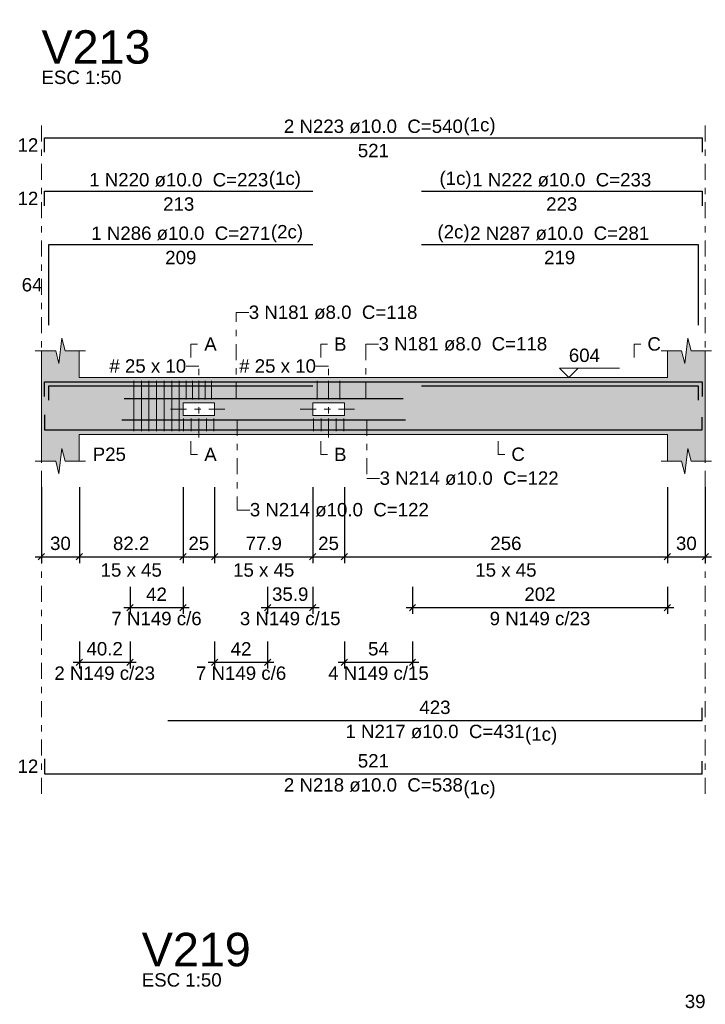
# Model space of a CAD drawing. Header units: millimetres. Extents: x 0 to 119, y 0 to 84.
# Tile 17 of 30: x 60 to 71, y 43 to 58. Entities that reach past the tile are written whole.
import ezdxf

# ---------------------------------------------------------------- set-up
doc = ezdxf.new("R2010")
doc.units = ezdxf.units.MM
doc.header["$MEASUREMENT"] = 0
doc.linetypes.add('DASHDOT', pattern=[2.54, 1.27, -0.635, 0, -0.635])
doc.linetypes.add('NULL', pattern=[0])
doc.layers.get('0').update_dxf_attribs({"lineweight": 18})
for name, color, linetype, lineweight in [('Descrição da armadura', 7, 'Continuous', 0), ('DT-Arm complementar', 5, 'Continuous', 5), ('DT-Barras na forma', 2, 'Continuous', 30), ('DT-Barras rebatidas', 2, 'Continuous', 30), ('DT-Cotas', 9, 'Continuous', 5), ('DT-Forma', 5, 'Continuous', 5), ('DT-Hachura forma vigas', 254, 'Continuous', 5), ('DT-Pontilhado', 9, 'DASHDOT', 5), ('DT-Textos', 7, 'Continuous', 5), ('DT-Título', 3, 'Continuous', 20), ('Textos armaduras', 7, 'Continuous', 0)]:
    doc.layers.add(name, color=color, linetype=linetype, lineweight=lineweight)
doc.styles.add('Arial', font='txt')
doc.dimstyles.new('UM_50.000000', dxfattribs={"dimtxt": 0.18, "dimasz": 0.1, "dimexe": 0.1, "dimexo": 0.2, "dimgap": 0, "dimtad": 1, "dimtih": 1, "dimtoh": 1, "dimdec": 1, "dimlfac": 50, "dimzin": 0, "dimdsep": 46, "dimtxsty": 'Standard', "dimcen": 0.09, "dimdle": 0.1, "dimadec": 1, "dimazin": 2, "dimtfac": 1, "dimtdec": 4, "dimtofl": 0, "dimtmove": 0, "dimatfit": 3, "dimfxl": 1, "dimtolj": 1, "dimarcsym": 0})

# ---------------------------------------------------------------- blocks, each defined once
blk = doc.blocks.new('_Oblique')
at = {"color": 0, "linetype": 'ByBlock', "lineweight": -2}
blk.add_line((-0.5, -0.5), (0.5, 0.5), dxfattribs=at)
blk = doc.blocks.new('*D131')
at = {"layer": 'Defpoints', "color": 0}
for p in [(60.349, 51.131), (60.949, 51.131), (60.949, 49.826)]:
    blk.add_point(p, dxfattribs=at)
at = {"layer": 'DT-Cotas', "color": 0, "lineweight": -2}
for p, q in [((60.349, 50.931), (60.349, 49.726)), ((60.949, 50.931), (60.949, 49.726)), ((60.249, 49.826), (61.049, 49.826))]:
    blk.add_line(p, q, dxfattribs=at)
at = {"layer": 'DT-Cotas', "color": 0, "lineweight": -2, "xscale": 0.1, "yscale": 0.1, "zscale": 0.1, "rotation": 180}
blk.add_blockref('_Oblique', (60.349, 49.826), dxfattribs=at)
at = {"layer": 'DT-Cotas', "color": 0, "lineweight": -2, "xscale": 0.1, "yscale": 0.1, "zscale": 0.1}
blk.add_blockref('_Oblique', (60.949, 49.826), dxfattribs=at)
at = {"layer": 'DT-Cotas', "color": 7, "insert": (60.649, 50.038), "char_height": 0.2118, "attachment_point": 5, "rotation": 0.0057, "style": 'Arial'}
blk.add_mtext('\\A1;30', dxfattribs=at)
blk = doc.blocks.new('*D132')
at = {"layer": 'Defpoints', "color": 0}
for p in [(60.949, 51.131), (62.592, 51.131), (62.592, 49.826)]:
    blk.add_point(p, dxfattribs=at)
at = {"layer": 'DT-Cotas', "color": 0, "lineweight": -2}
for p, q in [((60.949, 50.931), (60.949, 49.726)), ((62.592, 50.931), (62.592, 49.726)), ((60.849, 49.826), (62.692, 49.826))]:
    blk.add_line(p, q, dxfattribs=at)
at = {"layer": 'DT-Cotas', "color": 0, "lineweight": -2, "xscale": 0.1, "yscale": 0.1, "zscale": 0.1, "rotation": 180}
blk.add_blockref('_Oblique', (60.949, 49.826), dxfattribs=at)
at = {"layer": 'DT-Cotas', "color": 0, "lineweight": -2, "xscale": 0.1, "yscale": 0.1, "zscale": 0.1}
blk.add_blockref('_Oblique', (62.592, 49.826), dxfattribs=at)
at = {"layer": 'DT-Cotas', "color": 7, "insert": (61.77, 50.038), "char_height": 0.2118, "attachment_point": 5, "rotation": 0.0057, "style": 'Arial'}
blk.add_mtext('\\A1;82.2', dxfattribs=at)
blk = doc.blocks.new('*D133')
at = {"layer": 'Defpoints', "color": 0}
for p in [(62.592, 51.131), (63.092, 51.131), (63.092, 49.826)]:
    blk.add_point(p, dxfattribs=at)
at = {"layer": 'DT-Cotas', "color": 0, "lineweight": -2}
for p, q in [((62.592, 50.931), (62.592, 49.726)), ((63.092, 50.931), (63.092, 49.726)), ((62.492, 49.826), (63.192, 49.826))]:
    blk.add_line(p, q, dxfattribs=at)
at = {"layer": 'DT-Cotas', "color": 0, "lineweight": -2, "xscale": 0.1, "yscale": 0.1, "zscale": 0.1, "rotation": 180}
blk.add_blockref('_Oblique', (62.592, 49.826), dxfattribs=at)
at = {"layer": 'DT-Cotas', "color": 0, "lineweight": -2, "xscale": 0.1, "yscale": 0.1, "zscale": 0.1}
blk.add_blockref('_Oblique', (63.092, 49.826), dxfattribs=at)
at = {"layer": 'DT-Cotas', "color": 7, "insert": (62.842, 50.038), "char_height": 0.2118, "attachment_point": 5, "rotation": 0.0057, "style": 'Arial'}
blk.add_mtext('\\A1;25', dxfattribs=at)
blk = doc.blocks.new('*D134')
at = {"layer": 'Defpoints', "color": 0}
for p in [(63.092, 51.131), (64.649, 51.131), (64.649, 49.826)]:
    blk.add_point(p, dxfattribs=at)
at = {"layer": 'DT-Cotas', "color": 0, "lineweight": -2}
for p, q in [((63.092, 50.931), (63.092, 49.726)), ((64.649, 50.931), (64.649, 49.726)), ((62.992, 49.826), (64.749, 49.826))]:
    blk.add_line(p, q, dxfattribs=at)
at = {"layer": 'DT-Cotas', "color": 0, "lineweight": -2, "xscale": 0.1, "yscale": 0.1, "zscale": 0.1, "rotation": 180}
blk.add_blockref('_Oblique', (63.092, 49.826), dxfattribs=at)
at = {"layer": 'DT-Cotas', "color": 0, "lineweight": -2, "xscale": 0.1, "yscale": 0.1, "zscale": 0.1}
blk.add_blockref('_Oblique', (64.649, 49.826), dxfattribs=at)
at = {"layer": 'DT-Cotas', "color": 7, "insert": (63.871, 50.038), "char_height": 0.2118, "attachment_point": 5, "rotation": 0.0057, "style": 'Arial'}
blk.add_mtext('\\A1;77.9', dxfattribs=at)
blk = doc.blocks.new('*D135')
at = {"layer": 'Defpoints', "color": 0}
for p in [(64.649, 51.131), (65.149, 51.131), (65.149, 49.826)]:
    blk.add_point(p, dxfattribs=at)
at = {"layer": 'DT-Cotas', "color": 0, "lineweight": -2}
for p, q in [((64.649, 50.931), (64.649, 49.726)), ((65.149, 50.931), (65.149, 49.726)), ((64.549, 49.826), (65.249, 49.826))]:
    blk.add_line(p, q, dxfattribs=at)
at = {"layer": 'DT-Cotas', "color": 0, "lineweight": -2, "xscale": 0.1, "yscale": 0.1, "zscale": 0.1, "rotation": 180}
blk.add_blockref('_Oblique', (64.649, 49.826), dxfattribs=at)
at = {"layer": 'DT-Cotas', "color": 0, "lineweight": -2, "xscale": 0.1, "yscale": 0.1, "zscale": 0.1}
blk.add_blockref('_Oblique', (65.149, 49.826), dxfattribs=at)
at = {"layer": 'DT-Cotas', "color": 7, "insert": (64.899, 50.038), "char_height": 0.2118, "attachment_point": 5, "rotation": 0.0057, "style": 'Arial'}
blk.add_mtext('\\A1;25', dxfattribs=at)
blk = doc.blocks.new('*D136')
at = {"layer": 'Defpoints', "color": 0}
for p in [(65.149, 51.131), (70.269, 51.131), (70.269, 49.826)]:
    blk.add_point(p, dxfattribs=at)
at = {"layer": 'DT-Cotas', "color": 0, "lineweight": -2}
for p, q in [((65.149, 50.931), (65.149, 49.726)), ((70.269, 50.931), (70.269, 49.726)), ((65.049, 49.826), (70.369, 49.826))]:
    blk.add_line(p, q, dxfattribs=at)
at = {"layer": 'DT-Cotas', "color": 0, "lineweight": -2, "xscale": 0.1, "yscale": 0.1, "zscale": 0.1, "rotation": 180}
blk.add_blockref('_Oblique', (65.149, 49.826), dxfattribs=at)
at = {"layer": 'DT-Cotas', "color": 0, "lineweight": -2, "xscale": 0.1, "yscale": 0.1, "zscale": 0.1}
blk.add_blockref('_Oblique', (70.269, 49.826), dxfattribs=at)
at = {"layer": 'DT-Cotas', "color": 7, "insert": (67.709, 50.038), "char_height": 0.2118, "attachment_point": 5, "rotation": 0.0057, "style": 'Arial'}
blk.add_mtext('\\A1;256', dxfattribs=at)
blk = doc.blocks.new('*D137')
at = {"layer": 'Defpoints', "color": 0}
for p in [(70.269, 51.131), (70.869, 51.131), (70.869, 49.826)]:
    blk.add_point(p, dxfattribs=at)
at = {"layer": 'DT-Cotas', "color": 0, "lineweight": -2}
for p, q in [((70.269, 50.931), (70.269, 49.726)), ((70.869, 50.931), (70.869, 49.726)), ((70.169, 49.826), (70.969, 49.826))]:
    blk.add_line(p, q, dxfattribs=at)
at = {"layer": 'DT-Cotas', "color": 0, "lineweight": -2, "xscale": 0.1, "yscale": 0.1, "zscale": 0.1, "rotation": 180}
blk.add_blockref('_Oblique', (70.269, 49.826), dxfattribs=at)
at = {"layer": 'DT-Cotas', "color": 0, "lineweight": -2, "xscale": 0.1, "yscale": 0.1, "zscale": 0.1}
blk.add_blockref('_Oblique', (70.869, 49.826), dxfattribs=at)
at = {"layer": 'DT-Cotas', "color": 7, "insert": (70.569, 50.038), "char_height": 0.2118, "attachment_point": 5, "rotation": 0.0057, "style": 'Arial'}
blk.add_mtext('\\A1;30', dxfattribs=at)
blk = doc.blocks.new('*D150')
at = {"layer": 'Defpoints', "color": 0}
for p in [(61.752, 49.551), (62.592, 49.551), (62.592, 49.021)]:
    blk.add_point(p, dxfattribs=at)
at = {"layer": 'DT-Cotas', "color": 0, "lineweight": -2}
for p, q in [((61.752, 49.351), (61.752, 48.921)), ((62.592, 49.351), (62.592, 48.921)), ((61.652, 49.021), (62.692, 49.021))]:
    blk.add_line(p, q, dxfattribs=at)
at = {"layer": 'DT-Cotas', "color": 0, "lineweight": -2, "xscale": 0.1, "yscale": 0.1, "zscale": 0.1, "rotation": 180}
blk.add_blockref('_Oblique', (61.752, 49.021), dxfattribs=at)
at = {"layer": 'DT-Cotas', "color": 0, "lineweight": -2, "xscale": 0.1, "yscale": 0.1, "zscale": 0.1}
blk.add_blockref('_Oblique', (62.592, 49.021), dxfattribs=at)
at = {"layer": 'DT-Cotas', "color": 7, "insert": (62.172, 49.233), "char_height": 0.2118, "attachment_point": 5, "rotation": 0.0057, "style": 'Arial'}
blk.add_mtext('\\A1;42', dxfattribs=at)
blk = doc.blocks.new('*D151')
at = {"layer": 'Defpoints', "color": 0}
for p in [(60.949, 48.685), (61.752, 48.685), (61.752, 48.156)]:
    blk.add_point(p, dxfattribs=at)
at = {"layer": 'DT-Cotas', "color": 0, "lineweight": -2}
for p, q in [((60.949, 48.485), (60.949, 48.056)), ((61.752, 48.485), (61.752, 48.056)), ((60.849, 48.156), (61.852, 48.156))]:
    blk.add_line(p, q, dxfattribs=at)
at = {"layer": 'DT-Cotas', "color": 0, "lineweight": -2, "xscale": 0.1, "yscale": 0.1, "zscale": 0.1, "rotation": 180}
blk.add_blockref('_Oblique', (60.949, 48.156), dxfattribs=at)
at = {"layer": 'DT-Cotas', "color": 0, "lineweight": -2, "xscale": 0.1, "yscale": 0.1, "zscale": 0.1}
blk.add_blockref('_Oblique', (61.752, 48.156), dxfattribs=at)
at = {"layer": 'DT-Cotas', "color": 7, "insert": (61.35, 48.368), "char_height": 0.2118, "attachment_point": 5, "rotation": 0.0057, "style": 'Arial'}
blk.add_mtext('\\A1;40.2', dxfattribs=at)
blk = doc.blocks.new('*D152')
at = {"layer": 'Defpoints', "color": 0}
for p in [(63.092, 48.685), (63.932, 48.685), (63.932, 48.156)]:
    blk.add_point(p, dxfattribs=at)
at = {"layer": 'DT-Cotas', "color": 0, "lineweight": -2}
for p, q in [((63.092, 48.485), (63.092, 48.056)), ((63.932, 48.485), (63.932, 48.056)), ((62.992, 48.156), (64.032, 48.156))]:
    blk.add_line(p, q, dxfattribs=at)
at = {"layer": 'DT-Cotas', "color": 0, "lineweight": -2, "xscale": 0.1, "yscale": 0.1, "zscale": 0.1, "rotation": 180}
blk.add_blockref('_Oblique', (63.092, 48.156), dxfattribs=at)
at = {"layer": 'DT-Cotas', "color": 0, "lineweight": -2, "xscale": 0.1, "yscale": 0.1, "zscale": 0.1}
blk.add_blockref('_Oblique', (63.932, 48.156), dxfattribs=at)
at = {"layer": 'DT-Cotas', "color": 7, "insert": (63.512, 48.368), "char_height": 0.2118, "attachment_point": 5, "rotation": 0.0057, "style": 'Arial'}
blk.add_mtext('\\A1;42', dxfattribs=at)
blk = doc.blocks.new('*D153')
at = {"layer": 'Defpoints', "color": 0}
for p in [(63.932, 49.551), (64.649, 49.551), (64.649, 49.021)]:
    blk.add_point(p, dxfattribs=at)
at = {"layer": 'DT-Cotas', "color": 0, "lineweight": -2}
for p, q in [((63.932, 49.351), (63.932, 48.921)), ((64.649, 49.351), (64.649, 48.921)), ((63.832, 49.021), (64.749, 49.021))]:
    blk.add_line(p, q, dxfattribs=at)
at = {"layer": 'DT-Cotas', "color": 0, "lineweight": -2, "xscale": 0.1, "yscale": 0.1, "zscale": 0.1, "rotation": 180}
blk.add_blockref('_Oblique', (63.932, 49.021), dxfattribs=at)
at = {"layer": 'DT-Cotas', "color": 0, "lineweight": -2, "xscale": 0.1, "yscale": 0.1, "zscale": 0.1}
blk.add_blockref('_Oblique', (64.649, 49.021), dxfattribs=at)
at = {"layer": 'DT-Cotas', "color": 7, "insert": (64.291, 49.233), "char_height": 0.2118, "attachment_point": 5, "rotation": 0.0057, "style": 'Arial'}
blk.add_mtext('\\A1;35.9', dxfattribs=at)
blk = doc.blocks.new('*D154')
at = {"layer": 'Defpoints', "color": 0}
for p in [(65.149, 48.685), (66.229, 48.685), (66.229, 48.156)]:
    blk.add_point(p, dxfattribs=at)
at = {"layer": 'DT-Cotas', "color": 0, "lineweight": -2}
for p, q in [((65.149, 48.485), (65.149, 48.056)), ((66.229, 48.485), (66.229, 48.056)), ((65.049, 48.156), (66.329, 48.156))]:
    blk.add_line(p, q, dxfattribs=at)
at = {"layer": 'DT-Cotas', "color": 0, "lineweight": -2, "xscale": 0.1, "yscale": 0.1, "zscale": 0.1, "rotation": 180}
blk.add_blockref('_Oblique', (65.149, 48.156), dxfattribs=at)
at = {"layer": 'DT-Cotas', "color": 0, "lineweight": -2, "xscale": 0.1, "yscale": 0.1, "zscale": 0.1}
blk.add_blockref('_Oblique', (66.229, 48.156), dxfattribs=at)
at = {"layer": 'DT-Cotas', "color": 7, "insert": (65.689, 48.368), "char_height": 0.2118, "attachment_point": 5, "rotation": 0.0057, "style": 'Arial'}
blk.add_mtext('\\A1;54', dxfattribs=at)
blk = doc.blocks.new('*D155')
at = {"layer": 'Defpoints', "color": 0}
for p in [(66.229, 49.551), (70.269, 49.551), (70.269, 49.021)]:
    blk.add_point(p, dxfattribs=at)
at = {"layer": 'DT-Cotas', "color": 0, "lineweight": -2}
for p, q in [((66.229, 49.351), (66.229, 48.921)), ((70.269, 49.351), (70.269, 48.921)), ((66.129, 49.021), (70.369, 49.021))]:
    blk.add_line(p, q, dxfattribs=at)
at = {"layer": 'DT-Cotas', "color": 0, "lineweight": -2, "xscale": 0.1, "yscale": 0.1, "zscale": 0.1, "rotation": 180}
blk.add_blockref('_Oblique', (66.229, 49.021), dxfattribs=at)
at = {"layer": 'DT-Cotas', "color": 0, "lineweight": -2, "xscale": 0.1, "yscale": 0.1, "zscale": 0.1}
blk.add_blockref('_Oblique', (70.269, 49.021), dxfattribs=at)
at = {"layer": 'DT-Cotas', "color": 7, "insert": (68.249, 49.233), "char_height": 0.2118, "attachment_point": 5, "rotation": 0.0057, "style": 'Arial'}
blk.add_mtext('\\A1;202', dxfattribs=at)

msp = doc.modelspace()

# ---------------------------------------------------------------- hatches: boundary and pattern name
at = {"layer": 'DT-Hachura forma vigas', "linetype": 'Continuous'}
h = msp.add_hatch(color=254, dxfattribs=at)
h.paths.add_polyline_path([(70.8694, 51.3423), (70.8694, 51.7659), (70.8694, 52.6659), (70.8694, 53.0895), (70.6444, 53.0895), (70.5944, 53.2895), (70.5444, 52.8895), (70.4944, 53.0895), (70.2694, 53.0895), (70.2694, 52.6659), (60.9488, 52.6659), (60.9488, 53.0895), (60.7238, 53.0895), (60.6738, 53.2895), (60.6238, 52.8895), (60.5738, 53.0895), (60.3488, 53.0895), (60.3488, 52.6659), (60.3488, 51.7659), (60.3488, 51.3423), (60.5738, 51.3423), (60.6238, 51.1423), (60.6738, 51.5423), (60.7238, 51.3423), (60.9488, 51.3423), (60.9488, 51.7659), (70.2694, 51.7659), (70.2694, 51.3423), (70.4944, 51.3423), (70.5444, 51.1423), (70.5944, 51.5423), (70.6444, 51.3423), (70.8694, 51.3423)])
h.paths.add_polyline_path([(63.0922, 52.2659), (62.5922, 52.2659), (62.5922, 52.0659), (63.0922, 52.0659), (63.0922, 52.2659)], flags=0)
h.paths.add_polyline_path([(65.1492, 52.2659), (64.6492, 52.2659), (64.6492, 52.0659), (65.1492, 52.0659), (65.1492, 52.2659)], flags=0)

# ---------------------------------------------------------------- linework, layer by layer
at = {"layer": 'DT-Arm complementar'}
for p, q in [((61.8122, 51.8159), (61.8122, 52.6159)), ((61.9322, 51.8159), (61.9322, 52.6159)), ((62.0522, 51.8159), (62.0522, 52.6159)), ((62.1722, 51.8159), (62.1722, 52.6159)), ((62.2922, 51.8159), (62.2922, 52.6159)), ((62.4122, 51.8159), (62.4122, 52.6159)), ((62.5322, 51.8159), (62.5322, 52.6159)), ((62.6422, 52.6159), (62.6422, 52.3159)), ((62.7422, 52.6159), (62.7422, 52.3159)), ((62.8422, 52.6159), (62.8422, 52.3159)), ((62.9422, 52.6159), (62.9422, 52.3159)), ((63.0422, 52.6159), (63.0422, 52.3159)), ((64.7192, 52.6159), (64.7192, 52.3159)), ((64.8992, 52.6159), (64.8992, 52.3159)), ((65.0792, 52.6159), (65.0792, 52.3159)), ((62.6022, 52.0159), (62.6022, 51.8159)), ((62.7222, 52.0159), (62.7222, 51.8159)), ((62.8422, 52.0159), (62.8422, 51.8159)), ((62.9622, 52.0159), (62.9622, 51.8159)), ((63.0822, 52.0159), (63.0822, 51.8159)), ((64.6592, 52.0159), (64.6592, 51.8159)), ((64.7792, 52.0159), (64.7792, 51.8159)), ((64.8992, 52.0159), (64.8992, 51.8159)), ((65.0192, 52.0159), (65.0192, 51.8159)), ((65.1392, 52.0159), (65.1392, 51.8159))]:
    msp.add_line(p, q, dxfattribs=at)
at = {"layer": 'DT-Barras na forma'}
for points in [[(60.3988, 52.3659), (60.3988, 52.5959), (64.6488, 52.5959)], [(60.3988, 52.3659), (60.3988, 52.5959), (70.8194, 52.5959), (70.8194, 52.3659)], [(66.3694, 52.5959), (70.8194, 52.5959), (70.8194, 52.3659)], [(60.4644, 52.3059), (60.4644, 52.5359), (64.6488, 52.5359)], [(66.3694, 52.5359), (70.7538, 52.5359), (70.7538, 52.3059)], [(61.6584, 52.3339), (64.0259, 52.3339)], [(63.7154, 52.3339), (66.0829, 52.3339)], [(60.3988, 52.0759), (60.3988, 51.8359), (70.8194, 51.8359), (70.8194, 52.0359)], [(61.625, 51.9959), (64.0593, 51.9959)], [(62.3503, 51.8359), (70.8194, 51.8359), (70.8194, 52.0359)], [(63.682, 51.9959), (66.1163, 51.9959)]]:
    msp.add_lwpolyline(points, dxfattribs=at)
at = {"layer": 'DT-Barras rebatidas'}
for points in [[(60.3988, 56.2352), (60.3988, 56.4652), (70.8194, 56.4652), (70.8194, 56.2352)], [(60.3988, 55.388), (60.3988, 55.618), (64.6488, 55.618)], [(66.3694, 55.618), (70.8194, 55.618), (70.8194, 55.388)], [(60.4644, 53.4955), (60.4644, 54.7708), (64.6488, 54.7708)], [(66.3694, 54.7708), (70.7538, 54.7708), (70.7538, 53.4955)], [(62.3503, 47.2356), (70.8194, 47.2356), (70.8194, 47.4356)], [(60.3988, 46.6284), (60.3988, 46.3884), (70.8194, 46.3884), (70.8194, 46.5884)]]:
    msp.add_lwpolyline(points, dxfattribs=at)
at = {"layer": 'DT-Forma'}
for p, q in [((60.6238, 52.8895), (60.6738, 53.2895)), ((60.6738, 53.2895), (60.7238, 53.0895)), ((70.5444, 52.8895), (70.5944, 53.2895)), ((70.5944, 53.2895), (70.6444, 53.0895)), ((60.2488, 53.0895), (60.5738, 53.0895)), ((60.3488, 52.6659), (60.3488, 53.0895)), ((60.5738, 53.0895), (60.6238, 52.8895)), ((60.7238, 53.0895), (61.0488, 53.0895)), ((60.9488, 53.0895), (60.9488, 52.6659)), ((70.1694, 53.0895), (70.4944, 53.0895)), ((70.2694, 52.6659), (70.2694, 53.0895)), ((70.4944, 53.0895), (70.5444, 52.8895)), ((70.6444, 53.0895), (70.9694, 53.0895)), ((70.8694, 53.0895), (70.8694, 52.6659)), ((60.9488, 52.6659), (70.2694, 52.6659)), ((60.3488, 51.7659), (60.3488, 51.3423)), ((60.9488, 51.3423), (60.9488, 51.7659)), ((60.9488, 51.7659), (70.2694, 51.7659)), ((70.2694, 51.7659), (70.2694, 51.3423)), ((70.8694, 51.3423), (70.8694, 51.7659)), ((60.6238, 51.1423), (60.6738, 51.5423)), ((60.6738, 51.5423), (60.7238, 51.3423)), ((70.5444, 51.1423), (70.5944, 51.5423)), ((70.5944, 51.5423), (70.6444, 51.3423)), ((60.2488, 51.3423), (60.5738, 51.3423)), ((60.5738, 51.3423), (60.6238, 51.1423)), ((60.7238, 51.3423), (61.0488, 51.3423)), ((70.1694, 51.3423), (70.4944, 51.3423)), ((70.4944, 51.3423), (70.5444, 51.1423)), ((70.6444, 51.3423), (70.9694, 51.3423))]:
    msp.add_line(p, q, dxfattribs=at)
at = {"layer": 'DT-Forma', "linetype": 'Continuous'}
for p, q in [((60.3488, 51.7659), (60.3488, 52.6659)), ((70.8694, 52.6659), (70.8694, 51.7659))]:
    msp.add_line(p, q, dxfattribs=at)
at = {"layer": 'DT-Forma'}
for points in [[(62.8422, 52.2659), (62.5922, 52.2659), (62.5922, 52.0659), (63.0922, 52.0659), (63.0922, 52.2659), (62.8422, 52.2659)], [(64.8992, 52.2659), (64.6492, 52.2659), (64.6492, 52.0659), (65.1492, 52.0659), (65.1492, 52.2659), (64.8992, 52.2659)]]:
    msp.add_lwpolyline(points, close=True, dxfattribs=at)
at = {"layer": 'DT-Pontilhado', "ltscale": 0.2}
for p, q in [((60.3488, 46.0707), (60.3488, 56.677)), ((70.8694, 46.0707), (70.8694, 56.677)), ((63.434, 52.3339), (63.434, 53.6954)), ((63.434, 53.6954), (63.634, 53.6954)), ((65.491, 52.3339), (65.491, 53.1954)), ((65.491, 53.1954), (65.691, 53.1954)), ((62.8422, 52.846), (62.6422, 52.846)), ((62.8422, 51.7159), (62.8422, 52.846)), ((64.8992, 52.846), (64.6992, 52.846)), ((64.8992, 51.7159), (64.8992, 52.846)), ((62.3922, 52.1659), (63.2922, 52.1659)), ((64.4492, 52.1659), (65.3492, 52.1659)), ((63.4507, 51.9959), (63.4507, 50.567)), ((65.5077, 51.9959), (65.5077, 51.067)), ((65.5077, 51.067), (65.7077, 51.067)), ((63.4507, 50.567), (63.6507, 50.567))]:
    msp.add_line(p, q, dxfattribs=at)
at = {"layer": 'DT-Textos'}
for points in [[(62.7172, 52.9836), (62.7172, 53.1954), (62.8231, 53.1954)], [(64.7742, 52.9836), (64.7742, 53.1954), (64.8801, 53.1954)], [(69.7399, 52.9836), (69.7399, 53.1954), (69.8458, 53.1954)], [(68.8556, 52.8142), (68.7074, 52.6659), (68.5591, 52.8142), (69.5122, 52.8142)], [(62.7172, 51.66), (62.7172, 51.4482), (62.8231, 51.4482)], [(64.7742, 51.66), (64.7742, 51.4482), (64.8801, 51.4482)], [(67.5843, 51.66), (67.5843, 51.4482), (67.6902, 51.4482)]]:
    msp.add_lwpolyline(points, dxfattribs=at)

# ---------------------------------------------------------------- texts
at = {"layer": 'Descrição da armadura', "linetype": 'NULL', "char_height": 0.2118, "line_spacing_factor": 0.9, "style": 'Arial'}
for s, insert, width, attachment_point in [('2 N223 ø10.0  C=540', (65.6091, 56.5351), 5.562109, 8), ('1 N220 ø10.0  C=223', (62.5238, 55.6879), 5.562109, 8), ('1 N222 ø10.0  C=233', (68.5944, 55.6879), 5.562109, 8), ('1 N286 ø10.0  C=271', (62.5566, 54.8407), 5.562109, 8), ('2 N287 ø10.0  C=281', (68.5616, 54.8407), 5.562109, 8), ('3 N181 ø8.0  C=118', (63.6339, 53.5892), 5.239541, 7), ('3 N181 ø8.0  C=118', (65.6909, 53.0892), 5.239541, 7), ('3 N214 ø10.0  C=122', (65.7079, 50.9612), 5.562109, 7), ('3 N214 ø10.0  C=122', (63.6509, 50.4612), 5.562109, 7), ('7 N149 c/6', (62.1722, 48.7397), 2.805127, 8), ('3 N149 c/15', (64.2907, 48.7397), 3.127695, 8), ('9 N149 c/23', (68.2493, 48.7397), 3.127695, 8), ('2 N149 c/23', (61.3505, 47.8741), 3.127695, 8), ('7 N149 c/6', (63.5122, 47.8741), 2.805127, 8), ('4 N149 c/15', (65.6892, 47.8741), 3.127695, 8), ('1 N217 ø10.0  C=431', (66.5848, 47.1657), 5.562109, 2), ('2 N218 ø10.0  C=538', (65.6091, 46.3185), 5.562109, 2)]:
    msp.add_mtext(s, dxfattribs=dict(at, insert=insert, width=width, attachment_point=attachment_point))
at = {"layer": 'DT-Textos', "linetype": 'NULL', "char_height": 0.2118, "line_spacing_factor": 0.798, "style": 'Arial'}
for s, insert, width, attachment_point in [('ESC 1:50', (60.3489, 57.3125), 2.482559, 7), ('(1c)', (67.0369, 56.5016), 0.998857, 7), ('(1c)', (63.9519, 55.6536), 0.998857, 7), ('(1c)', (67.1659, 55.6536), 0.998857, 9), ('(2c)', (63.9849, 54.8066), 0.998857, 7), ('(2c)', (67.1339, 54.8066), 0.998857, 9), ('A', (62.9289, 53.0892), 0.386855, 7), ('B', (64.9859, 53.0892), 0.386855, 7), ('C', (69.9519, 53.0892), 0.418857, 7), ('604', (68.7069, 52.9092), 0.967705, 7), ('# 25 x 10', (62.6419, 52.7402), 2.38627, 9), ('# 25 x 10', (64.6989, 52.7402), 2.38627, 9), ('P25', (61.1609, 51.3422), 1.031992, 7), ('A', (62.9289, 51.3422), 0.386855, 7), ('B', (64.9859, 51.3422), 0.386855, 7), ('C', (67.7959, 51.3422), 0.418857, 7), ('15 x 45', (61.7709, 49.5084), 1.902559, 8), ('15 x 45', (63.8709, 49.5084), 1.902559, 8), ('15 x 45', (67.7089, 49.5084), 1.902559, 8), ('(1c)', (68.0129, 46.8476), 0.998857, 7), ('(1c)', (67.0369, 46.0006), 0.998857, 7), ('ESC 1:50', (61.9384, 43.0147), 2.482559, 7)]:
    msp.add_mtext(s, dxfattribs=dict(at, insert=insert, width=width, attachment_point=attachment_point))
at = {"layer": 'DT-Título', "linetype": 'NULL', "char_height": 0.5295, "width": 3.456465, "attachment_point": 7, "line_spacing_factor": 0.798, "style": 'Arial'}
for s, insert in [('V213', (60.3489, 57.6303)), ('V219', (61.9384, 43.3325))]:
    msp.add_mtext(s, dxfattribs=dict(at, insert=insert))
at = {"layer": 'Textos armaduras', "linetype": 'NULL', "char_height": 0.2118, "line_spacing_factor": 0.9, "style": 'Arial'}
for s, insert, width, attachment_point in [('12', (60.2988, 56.2443), 1.045137, 9), ('521', (65.6091, 56.3679), 1.367705, 2), ('12', (60.2988, 55.3971), 1.045137, 9), ('213', (62.5238, 55.5207), 1.367705, 2), ('223', (68.5944, 55.5207), 1.367705, 2), ('209', (62.5566, 54.6735), 1.367705, 2), ('219', (68.5616, 54.6735), 1.367705, 2), ('64', (60.3644, 54.0273), 1.045137, 9), ('423', (66.5848, 47.3329), 1.367705, 8), ('12', (60.2988, 46.4025), 1.045137, 9), ('521', (65.6091, 46.4857), 1.367705, 8), ('39', (70.8731, 42.6747), 1.045137, 9)]:
    msp.add_mtext(s, dxfattribs=dict(at, insert=insert, width=width, attachment_point=attachment_point))

# ---------------------------------------------------------------- dimensions: what is measured, and where the dimension line sits
at = {"layer": 'DT-Cotas'}
for base, p1, p2, picture, middle, turn in [((60.9488, 49.8262), (60.3488, 51.1305), (60.9488, 51.1305), '*D131', (60.6488, 50.038), 0.00573), ((62.5922, 49.8262), (60.9488, 51.1305), (62.5922, 51.1305), '*D132', (61.7705, 50.038), 0.00573), ((63.0922, 49.8262), (62.5922, 51.1305), (63.0922, 51.1305), '*D133', (62.8422, 50.038), 0.00573), ((64.649157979, 49.8262370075), (63.092157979, 51.1305368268), (64.649157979, 51.1305368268), '*D134', (63.870657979, 50.0380370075), 0.005729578), ((65.1492, 49.8262), (64.6492, 51.1305), (65.1492, 51.1305), '*D135', (64.8992, 50.038), 0.00573), ((70.2694, 49.8262), (65.1492, 51.1305), (70.2694, 51.1305), '*D136', (67.7093, 50.038), 0.00573), ((70.8694, 49.8262), (70.2694, 51.1305), (70.8694, 51.1305), '*D137', (70.5694, 50.038), 0.00573), ((62.5922, 49.0214), (61.7522, 49.5509), (62.5922, 49.5509), '*D150', (62.1722, 49.2332), 0.00573), ((64.649157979, 49.0213970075), (63.932157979, 49.5508970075), (64.649157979, 49.5508970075), '*D153', (64.290657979, 49.2331970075), 0.005729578), ((70.2694, 49.0214), (66.2292, 49.5509), (70.2694, 49.5509), '*D155', (68.2493, 49.2332), 0.00573), ((61.7522, 48.1558), (60.9488, 48.6853), (61.7522, 48.6853), '*D151', (61.3505, 48.3676), 0.00573), ((63.9322, 48.1558), (63.0922, 48.6853), (63.9322, 48.6853), '*D152', (63.5122, 48.3676), 0.00573), ((66.2292, 48.1558), (65.1492, 48.6853), (66.2292, 48.6853), '*D154', (65.6892, 48.3676), 0.00573)]:
    dim = msp.add_linear_dim(base=base, p1=p1, p2=p2, dimstyle='UM_50.000000', override={"dimtxt": 0.2118, "dimasz": 0.1, "dimexe": 0.1, "dimexo": 0.2, "dimtad": 1, "dimtih": 0, "dimtoh": 0, "dimdec": 1, "dimlfac": 50, "dimzin": 8, "dimtxsty": 'Arial', "dimblk": 'Oblique', "dimblk1": 'Oblique', "dimblk2": 'Oblique', "dimsah": 1, "dimdle": 0.1, "dimse1": 0, "dimse2": 0, "dimclrt": 7, "dimadec": 1, "dimazin": 3, "dimtmove": 2, "dimldrblk": 'Oblique'}, dxfattribs=at)
    dim.commit()
    dim.dimension.update_dxf_attribs({"geometry": picture, "text_midpoint": middle, "dimtype": 160, "text_rotation": turn})

doc.saveas('drawing.dxf')
